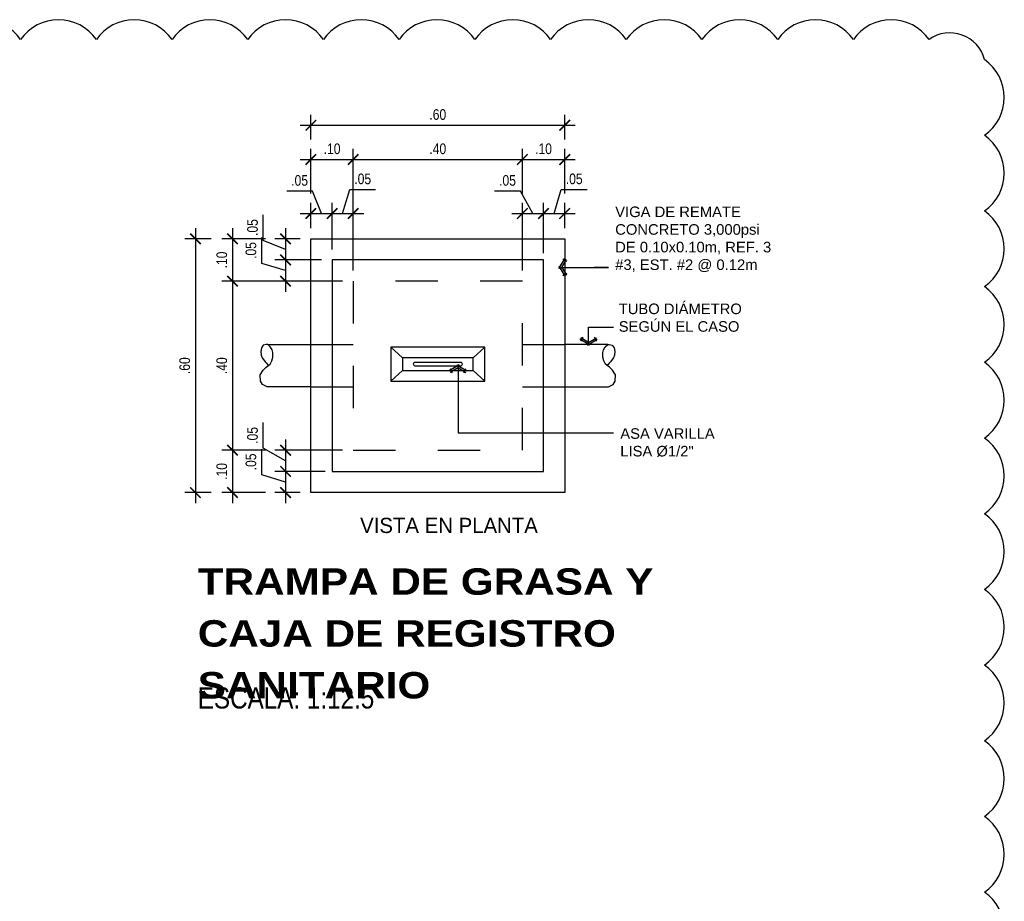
# Model space of a CAD drawing. Header units: metres. Extents: x 2 to 147, y 24 to 94.
# Tile 18 of 40: x 4.88 to 7.2, y 89.06 to 91.14. Entities that reach past the tile are written whole.
import ezdxf
from ezdxf.enums import TextEntityAlignment as Align

# ---------------------------------------------------------------- set-up
doc = ezdxf.new("R2010")
doc.units = ezdxf.units.M
doc.header["$MEASUREMENT"] = 0
doc.header["$PDMODE"] = 35
doc.linetypes.add('CONTINUA', pattern=[0])
doc.linetypes.add('HIDDEN', pattern=[0.375, 0.25, -0.125])
doc.layers.get('Defpoints').update_dxf_attribs({"color": 171})
for name, color, linetype in [('Cotas', 1, 'Continuous'), ('DET HIDRO', 6, 'Continuous'), ('TEXTOS', 2, 'Continuous'), ('TEXTOS HIDRO', 2, 'Continuous')]:
    doc.layers.add(name, color=color, linetype=linetype)
doc.styles.add('Architect Hand_2', font='ARIALN.TTF', dxfattribs={"height": 0.003953})
doc.styles.add('Arial Black_4', font='txt', dxfattribs={"height": 0.005})
doc.styles.add('COTAS', font='ARIALN.TTF')
doc.styles.add('TEXTO HIDROSANITARIO', font='arial.ttf')
doc.styles.add('TITULOS', font='txt')
doc.dimstyles.new('ESC-12.5', dxfattribs={"dimtxt": 0.025, "dimasz": 0.025, "dimexe": 0.025, "dimexo": 0.025, "dimgap": 0.0125, "dimtad": 1, "dimzin": 4, "dimdsep": 46, "dimtxsty": 'COTAS', "dimblk": 'ARCHTICK', "dimcen": 0.025, "dimdle": 0.025, "dimclrd": 1, "dimclre": 1, "dimclrt": 2, "dimazin": 0, "dimtfac": 0.75, "dimtmove": 1, "dimatfit": 3, "dimldrblk": 'FLE', "dimfxl": 0.1, "dimtvp": 1.5, "dimtfill": 1, "dimtolj": 1, "dimtzin": 0, "dimarcsym": 0})

# ---------------------------------------------------------------- blocks, each defined once
blk = doc.blocks.new('_ARCHTICK')
at = {"color": 0, "linetype": 'ByBlock', "const_width": 0.15}
blk.add_lwpolyline([(-0.5, -0.5), (0.5, 0.5)], dxfattribs=at)
blk = doc.blocks.new('*D61')
at = {"layer": 'Cotas', "color": 1, "lineweight": -2, "transparency": 16777216}
for p, q in [((5.5699, 90.7375), (5.5089, 90.7375)), ((5.591, 90.6848), (5.5699, 90.7375)), ((5.566, 90.6499), (5.566, 90.7098)), ((5.6161, 90.5999), (5.6161, 90.7098)), ((5.541, 90.6848), (5.6411, 90.6848))]:
    blk.add_line(p, q, dxfattribs=at)
at = {"layer": 'Defpoints', "color": 0, "transparency": 16777216}
for p in [(5.6161, 90.6848), (5.566, 90.6249), (5.6161, 90.5749)]:
    blk.add_point(p, dxfattribs=at)
at = {"layer": 'Cotas', "color": 1, "lineweight": -2, "transparency": 16777216, "xscale": 0.025, "yscale": 0.025, "zscale": 0.025, "rotation": 180}
blk.add_blockref('_ARCHTICK', (5.566, 90.6848), dxfattribs=at)
at = {"layer": 'Cotas', "color": 1, "lineweight": -2, "transparency": 16777216, "xscale": 0.025, "yscale": 0.025, "zscale": 0.025}
blk.add_blockref('_ARCHTICK', (5.6161, 90.6848), dxfattribs=at)
at = {"layer": 'Cotas', "color": 2, "transparency": 16777216, "insert": (5.5394, 90.7628), "char_height": 0.025, "attachment_point": 5, "style": 'COTAS', "bg_fill": 3, "box_fill_scale": 1.25, "bg_fill_color": 256, "bg_fill_true_color": 13158600, "bg_fill_transparency": 0}
blk.add_mtext('\\A1;.05', dxfattribs=at)
blk = doc.blocks.new('FLE')
at = {"linetype": 'Continuous'}
h = blk.add_hatch(color=2, dxfattribs=at)
h.paths.add_polyline_path([(-0.572, -0.617), (-0.422, -0.707), (0, 0), (-0.204, 0)])
h.paths.add_polyline_path([(-0.422, 0.707), (-0.572, 0.617), (-0.204, 0), (0, 0)])
at = {"color": 1, "linetype": 'Continuous'}
for p, q in [((0, 0), (-1, 0)), ((-0.309, 0.775), (-0.685, 0.55)), ((-0.204, 0), (-0.64, 0.731)), ((-0.204, 0), (-0.64, -0.731)), ((0.068, -0.113), (-0.49, 0.82)), ((0.068, 0.113), (-0.49, -0.82)), ((-0.685, -0.55), (-0.309, -0.775))]:
    blk.add_line(p, q, dxfattribs=at)
blk = doc.blocks.new('*D62')
at = {"layer": 'Cotas', "color": 1, "lineweight": -2, "transparency": 16777216}
for p, q in [((5.6411, 90.6848), (5.658, 90.7413)), ((5.658, 90.7413), (5.719, 90.7413)), ((5.6161, 90.5999), (5.6161, 90.7098)), ((5.6661, 90.5499), (5.6661, 90.7098)), ((5.5911, 90.6848), (5.6911, 90.6848))]:
    blk.add_line(p, q, dxfattribs=at)
at = {"layer": 'Defpoints', "color": 0, "transparency": 16777216}
for p in [(5.6661, 90.6848), (5.6161, 90.5749), (5.6661, 90.5249)]:
    blk.add_point(p, dxfattribs=at)
at = {"layer": 'Cotas', "color": 1, "lineweight": -2, "transparency": 16777216, "xscale": 0.025, "yscale": 0.025, "zscale": 0.025, "rotation": 180}
blk.add_blockref('_ARCHTICK', (5.6161, 90.6848), dxfattribs=at)
at = {"layer": 'Cotas', "color": 1, "lineweight": -2, "transparency": 16777216, "xscale": 0.025, "yscale": 0.025, "zscale": 0.025}
blk.add_blockref('_ARCHTICK', (5.6661, 90.6848), dxfattribs=at)
at = {"layer": 'Cotas', "color": 2, "transparency": 16777216, "insert": (5.6885, 90.7665), "char_height": 0.025, "attachment_point": 5, "style": 'COTAS', "bg_fill": 3, "box_fill_scale": 1.25, "bg_fill_color": 256, "bg_fill_true_color": 13158600, "bg_fill_transparency": 0}
blk.add_mtext('\\A1;.05', dxfattribs=at)
blk = doc.blocks.new('*D63')
at = {"layer": 'Cotas', "color": 1, "lineweight": -2, "transparency": 16777216}
for p, q in [((5.6661, 90.5499), (5.6661, 90.8374)), ((6.0658, 90.7348), (6.0658, 90.8374)), ((5.6411, 90.8124), (6.0908, 90.8124))]:
    blk.add_line(p, q, dxfattribs=at)
at = {"layer": 'Defpoints', "color": 0, "transparency": 16777216}
for p in [(6.0658, 90.8124), (6.0658, 90.7098), (5.6661, 90.5249)]:
    blk.add_point(p, dxfattribs=at)
at = {"layer": 'Cotas', "color": 1, "lineweight": -2, "transparency": 16777216, "xscale": 0.025, "yscale": 0.025, "zscale": 0.025, "rotation": 180}
blk.add_blockref('_ARCHTICK', (5.6661, 90.8124), dxfattribs=at)
at = {"layer": 'Cotas', "color": 1, "lineweight": -2, "transparency": 16777216, "xscale": 0.025, "yscale": 0.025, "zscale": 0.025}
blk.add_blockref('_ARCHTICK', (6.0658, 90.8124), dxfattribs=at)
at = {"layer": 'Cotas', "color": 2, "transparency": 16777216, "insert": (5.8659, 90.8376), "char_height": 0.025, "attachment_point": 5, "style": 'COTAS', "bg_fill": 3, "box_fill_scale": 1.25, "bg_fill_color": 256, "bg_fill_true_color": 13158600, "bg_fill_transparency": 0}
blk.add_mtext('\\A1;.40', dxfattribs=at)
blk = doc.blocks.new('*D64')
at = {"layer": 'Cotas', "color": 1, "lineweight": -2, "transparency": 16777216}
for p, q in [((5.566, 90.7323), (5.566, 90.8374)), ((5.6661, 90.7323), (5.6661, 90.8374)), ((5.541, 90.8124), (5.6911, 90.8124))]:
    blk.add_line(p, q, dxfattribs=at)
at = {"layer": 'Defpoints', "color": 0, "transparency": 16777216}
for p in [(5.6661, 90.8124), (5.566, 90.7073), (5.6661, 90.7073)]:
    blk.add_point(p, dxfattribs=at)
at = {"layer": 'Cotas', "color": 1, "lineweight": -2, "transparency": 16777216, "xscale": 0.025, "yscale": 0.025, "zscale": 0.025, "rotation": 180}
blk.add_blockref('_ARCHTICK', (5.566, 90.8124), dxfattribs=at)
at = {"layer": 'Cotas', "color": 1, "lineweight": -2, "transparency": 16777216, "xscale": 0.025, "yscale": 0.025, "zscale": 0.025}
blk.add_blockref('_ARCHTICK', (5.6661, 90.8124), dxfattribs=at)
at = {"layer": 'Cotas', "color": 2, "transparency": 16777216, "insert": (5.6161, 90.8376), "char_height": 0.025, "attachment_point": 5, "style": 'COTAS', "bg_fill": 3, "box_fill_scale": 1.25, "bg_fill_color": 256, "bg_fill_true_color": 13158600, "bg_fill_transparency": 0}
blk.add_mtext('\\A1;.10', dxfattribs=at)
blk = doc.blocks.new('*D65')
at = {"layer": 'Cotas', "color": 1, "lineweight": -2, "transparency": 16777216}
for p, q in [((5.4535, 90.621), (5.4535, 90.682)), ((5.5062, 90.6499), (5.5062, 90.5499)), ((5.5062, 90.5999), (5.4535, 90.621)), ((5.541, 90.6249), (5.4812, 90.6249)), ((5.5911, 90.5749), (5.4812, 90.5749))]:
    blk.add_line(p, q, dxfattribs=at)
at = {"layer": 'Defpoints', "color": 0, "transparency": 16777216}
for p in [(5.566, 90.6249), (5.5062, 90.5749), (5.6161, 90.5749)]:
    blk.add_point(p, dxfattribs=at)
at = {"layer": 'Cotas', "color": 1, "lineweight": -2, "transparency": 16777216, "xscale": 0.025, "yscale": 0.025, "zscale": 0.025}
for p, rotation in [((5.5062, 90.6249), 90), ((5.5062, 90.5749), 270)]:
    blk.add_blockref('_ARCHTICK', p, dxfattribs=dict(at, rotation=rotation))
at = {"layer": 'Cotas', "color": 2, "transparency": 16777216, "insert": (5.4282, 90.6515), "char_height": 0.025, "attachment_point": 5, "rotation": 90, "style": 'COTAS', "bg_fill": 3, "box_fill_scale": 1.25, "bg_fill_color": 256, "bg_fill_true_color": 13158600, "bg_fill_transparency": 0}
blk.add_mtext('\\A1;.05', dxfattribs=at)
blk = doc.blocks.new('*D66')
at = {"layer": 'Cotas', "color": 1, "lineweight": -2, "transparency": 16777216}
for p, q in [((5.3807, 90.5499), (5.3807, 90.1002)), ((5.6411, 90.5249), (5.3557, 90.5249)), ((5.4587, 90.1252), (5.3557, 90.1252))]:
    blk.add_line(p, q, dxfattribs=at)
at = {"layer": 'Defpoints', "color": 0, "transparency": 16777216}
for p in [(5.6661, 90.5249), (5.3807, 90.1252), (5.4837, 90.1252)]:
    blk.add_point(p, dxfattribs=at)
at = {"layer": 'Cotas', "color": 1, "lineweight": -2, "transparency": 16777216, "xscale": 0.025, "yscale": 0.025, "zscale": 0.025}
for p, rotation in [((5.3807, 90.5249), 90), ((5.3807, 90.1252), 270)]:
    blk.add_blockref('_ARCHTICK', p, dxfattribs=dict(at, rotation=rotation))
at = {"layer": 'Cotas', "color": 2, "transparency": 16777216, "insert": (5.3555, 90.325), "char_height": 0.025, "attachment_point": 5, "rotation": 90, "style": 'COTAS', "bg_fill": 3, "box_fill_scale": 1.25, "bg_fill_color": 256, "bg_fill_true_color": 13158600, "bg_fill_transparency": 0}
blk.add_mtext('\\A1;.40', dxfattribs=at)
blk = doc.blocks.new('*D67')
at = {"layer": 'Cotas', "color": 1, "lineweight": -2, "transparency": 16777216}
for p, q in [((5.4535, 90.1298), (5.4535, 90.1908)), ((5.5062, 90.1502), (5.5062, 90.0501)), ((5.5062, 90.1002), (5.4535, 90.1298)), ((5.6411, 90.1252), (5.4812, 90.1252)), ((5.5996, 90.0751), (5.4812, 90.0751))]:
    blk.add_line(p, q, dxfattribs=at)
at = {"layer": 'Defpoints', "color": 0, "transparency": 16777216}
for p in [(5.6661, 90.1252), (5.5062, 90.0751), (5.6246, 90.0751)]:
    blk.add_point(p, dxfattribs=at)
at = {"layer": 'Cotas', "color": 1, "lineweight": -2, "transparency": 16777216, "xscale": 0.025, "yscale": 0.025, "zscale": 0.025}
for p, rotation in [((5.5062, 90.1252), 90), ((5.5062, 90.0751), 270)]:
    blk.add_blockref('_ARCHTICK', p, dxfattribs=dict(at, rotation=rotation))
at = {"layer": 'Cotas', "color": 2, "transparency": 16777216, "insert": (5.4282, 90.1603), "char_height": 0.025, "attachment_point": 5, "rotation": 90, "style": 'COTAS', "bg_fill": 3, "box_fill_scale": 1.25, "bg_fill_color": 256, "bg_fill_true_color": 13158600, "bg_fill_transparency": 0}
blk.add_mtext('\\A1;.05', dxfattribs=at)
blk = doc.blocks.new('*D68')
at = {"layer": 'Cotas', "color": 1, "lineweight": -2, "transparency": 16777216}
for p, q in [((5.3807, 90.6499), (5.3807, 90.4999)), ((5.4587, 90.6249), (5.3557, 90.6249)), ((5.4587, 90.5249), (5.3557, 90.5249))]:
    blk.add_line(p, q, dxfattribs=at)
at = {"layer": 'Defpoints', "color": 0, "transparency": 16777216}
for p in [(5.4837, 90.6249), (5.3807, 90.5249), (5.4837, 90.5249)]:
    blk.add_point(p, dxfattribs=at)
at = {"layer": 'Cotas', "color": 1, "lineweight": -2, "transparency": 16777216, "xscale": 0.025, "yscale": 0.025, "zscale": 0.025}
for p, rotation in [((5.3807, 90.6249), 90), ((5.3807, 90.5249), 270)]:
    blk.add_blockref('_ARCHTICK', p, dxfattribs=dict(at, rotation=rotation))
at = {"layer": 'Cotas', "color": 2, "transparency": 16777216, "insert": (5.3555, 90.5749), "char_height": 0.025, "attachment_point": 5, "rotation": 90, "style": 'COTAS', "bg_fill": 3, "box_fill_scale": 1.25, "bg_fill_color": 256, "bg_fill_true_color": 13158600, "bg_fill_transparency": 0}
blk.add_mtext('\\A1;.10', dxfattribs=at)
blk = doc.blocks.new('*D69')
at = {"layer": 'Cotas', "color": 1, "lineweight": -2, "transparency": 16777216}
for p, q in [((5.3807, 90.1502), (5.3807, 90.0001)), ((5.4587, 90.1252), (5.3557, 90.1252)), ((5.4587, 90.0251), (5.3557, 90.0251))]:
    blk.add_line(p, q, dxfattribs=at)
at = {"layer": 'Defpoints', "color": 0, "transparency": 16777216}
for p in [(5.4837, 90.1252), (5.3807, 90.0251), (5.4837, 90.0251)]:
    blk.add_point(p, dxfattribs=at)
at = {"layer": 'Cotas', "color": 1, "lineweight": -2, "transparency": 16777216, "xscale": 0.025, "yscale": 0.025, "zscale": 0.025}
for p, rotation in [((5.3807, 90.1252), 90), ((5.3807, 90.0251), 270)]:
    blk.add_blockref('_ARCHTICK', p, dxfattribs=dict(at, rotation=rotation))
at = {"layer": 'Cotas', "color": 2, "transparency": 16777216, "insert": (5.3555, 90.0751), "char_height": 0.025, "attachment_point": 5, "rotation": 90, "style": 'COTAS', "bg_fill": 3, "box_fill_scale": 1.25, "bg_fill_color": 256, "bg_fill_true_color": 13158600, "bg_fill_transparency": 0}
blk.add_mtext('\\A1;.10', dxfattribs=at)
blk = doc.blocks.new('*D70')
at = {"layer": 'Cotas', "color": 1, "lineweight": -2, "transparency": 16777216}
for p, q in [((5.566, 90.8599), (5.566, 90.9183)), ((6.1659, 90.8599), (6.1659, 90.9183)), ((5.541, 90.8933), (6.1909, 90.8933))]:
    blk.add_line(p, q, dxfattribs=at)
at = {"layer": 'Defpoints', "color": 0, "transparency": 16777216}
for p in [(6.1659, 90.8933), (5.566, 90.8349), (6.1659, 90.8349)]:
    blk.add_point(p, dxfattribs=at)
at = {"layer": 'Cotas', "color": 1, "lineweight": -2, "transparency": 16777216, "xscale": 0.025, "yscale": 0.025, "zscale": 0.025, "rotation": 180}
blk.add_blockref('_ARCHTICK', (5.566, 90.8933), dxfattribs=at)
at = {"layer": 'Cotas', "color": 1, "lineweight": -2, "transparency": 16777216, "xscale": 0.025, "yscale": 0.025, "zscale": 0.025}
blk.add_blockref('_ARCHTICK', (6.1659, 90.8933), dxfattribs=at)
at = {"layer": 'Cotas', "color": 2, "transparency": 16777216, "insert": (5.8659, 90.9186), "char_height": 0.025, "attachment_point": 5, "style": 'COTAS', "bg_fill": 3, "box_fill_scale": 1.25, "bg_fill_color": 256, "bg_fill_true_color": 13158600, "bg_fill_transparency": 0}
blk.add_mtext('\\A1;.60', dxfattribs=at)
blk = doc.blocks.new('*D76')
at = {"layer": 'Cotas', "color": 1, "lineweight": -2, "transparency": 16777216}
for p, q in [((6.0612, 90.7375), (6.0002, 90.7375)), ((6.0908, 90.6848), (6.0612, 90.7375)), ((6.0658, 90.5499), (6.0658, 90.7098)), ((6.1158, 90.5913), (6.1158, 90.7098)), ((6.0408, 90.6848), (6.1408, 90.6848))]:
    blk.add_line(p, q, dxfattribs=at)
at = {"layer": 'Defpoints', "color": 0, "transparency": 16777216}
for p in [(6.1158, 90.6848), (6.1158, 90.5663), (6.0658, 90.5249)]:
    blk.add_point(p, dxfattribs=at)
at = {"layer": 'Cotas', "color": 1, "lineweight": -2, "transparency": 16777216, "xscale": 0.025, "yscale": 0.025, "zscale": 0.025, "rotation": 180}
blk.add_blockref('_ARCHTICK', (6.0658, 90.6848), dxfattribs=at)
at = {"layer": 'Cotas', "color": 1, "lineweight": -2, "transparency": 16777216, "xscale": 0.025, "yscale": 0.025, "zscale": 0.025}
blk.add_blockref('_ARCHTICK', (6.1158, 90.6848), dxfattribs=at)
at = {"layer": 'Cotas', "color": 2, "transparency": 16777216, "insert": (6.0307, 90.7628), "char_height": 0.025, "attachment_point": 5, "style": 'COTAS', "bg_fill": 3, "box_fill_scale": 1.25, "bg_fill_color": 256, "bg_fill_true_color": 13158600, "bg_fill_transparency": 0}
blk.add_mtext('\\A1;.05', dxfattribs=at)
blk = doc.blocks.new('*D77')
at = {"layer": 'Cotas', "color": 1, "lineweight": -2, "transparency": 16777216}
for p, q in [((6.1408, 90.6848), (6.1578, 90.7413)), ((6.1578, 90.7413), (6.2188, 90.7413)), ((6.1158, 90.5913), (6.1158, 90.7098)), ((6.1659, 90.6499), (6.1659, 90.7098)), ((6.0908, 90.6848), (6.1909, 90.6848))]:
    blk.add_line(p, q, dxfattribs=at)
at = {"layer": 'Defpoints', "color": 0, "transparency": 16777216}
for p in [(6.1659, 90.6848), (6.1659, 90.6249), (6.1158, 90.5663)]:
    blk.add_point(p, dxfattribs=at)
at = {"layer": 'Cotas', "color": 1, "lineweight": -2, "transparency": 16777216, "xscale": 0.025, "yscale": 0.025, "zscale": 0.025, "rotation": 180}
blk.add_blockref('_ARCHTICK', (6.1158, 90.6848), dxfattribs=at)
at = {"layer": 'Cotas', "color": 1, "lineweight": -2, "transparency": 16777216, "xscale": 0.025, "yscale": 0.025, "zscale": 0.025}
blk.add_blockref('_ARCHTICK', (6.1659, 90.6848), dxfattribs=at)
at = {"layer": 'Cotas', "color": 2, "transparency": 16777216, "insert": (6.1883, 90.7665), "char_height": 0.025, "attachment_point": 5, "style": 'COTAS', "bg_fill": 3, "box_fill_scale": 1.25, "bg_fill_color": 256, "bg_fill_true_color": 13158600, "bg_fill_transparency": 0}
blk.add_mtext('\\A1;.05', dxfattribs=at)
blk = doc.blocks.new('*D78')
at = {"layer": 'Cotas', "color": 1, "lineweight": -2, "transparency": 16777216}
for p, q in [((6.0658, 90.7323), (6.0658, 90.8374)), ((6.1659, 90.7323), (6.1659, 90.8374)), ((6.0408, 90.8124), (6.1909, 90.8124))]:
    blk.add_line(p, q, dxfattribs=at)
at = {"layer": 'Defpoints', "color": 0, "transparency": 16777216}
for p in [(6.1659, 90.8124), (6.0658, 90.7073), (6.1659, 90.7073)]:
    blk.add_point(p, dxfattribs=at)
at = {"layer": 'Cotas', "color": 1, "lineweight": -2, "transparency": 16777216, "xscale": 0.025, "yscale": 0.025, "zscale": 0.025, "rotation": 180}
blk.add_blockref('_ARCHTICK', (6.0658, 90.8124), dxfattribs=at)
at = {"layer": 'Cotas', "color": 1, "lineweight": -2, "transparency": 16777216, "xscale": 0.025, "yscale": 0.025, "zscale": 0.025}
blk.add_blockref('_ARCHTICK', (6.1659, 90.8124), dxfattribs=at)
at = {"layer": 'Cotas', "color": 2, "transparency": 16777216, "insert": (6.1158, 90.8376), "char_height": 0.025, "attachment_point": 5, "style": 'COTAS', "bg_fill": 3, "box_fill_scale": 1.25, "bg_fill_color": 256, "bg_fill_true_color": 13158600, "bg_fill_transparency": 0}
blk.add_mtext('\\A1;.10', dxfattribs=at)
blk = doc.blocks.new('*D48')
at = {"layer": 'Cotas', "color": 1, "lineweight": -2, "transparency": 16777216}
for p, q in [((5.4497, 90.0671), (5.4497, 90.1281)), ((5.5062, 90.1001), (5.5062, 90.0001)), ((5.5062, 90.0501), (5.4497, 90.0671)), ((5.5996, 90.0751), (5.4812, 90.0751)), ((5.541, 90.0251), (5.4812, 90.0251))]:
    blk.add_line(p, q, dxfattribs=at)
at = {"layer": 'Defpoints', "color": 0, "transparency": 16777216}
for p in [(5.6246, 90.0751), (5.5062, 90.0251), (5.566, 90.0251)]:
    blk.add_point(p, dxfattribs=at)
at = {"layer": 'Cotas', "color": 1, "lineweight": -2, "transparency": 16777216, "xscale": 0.025, "yscale": 0.025, "zscale": 0.025}
for p, rotation in [((5.5062, 90.0751), 90), ((5.5062, 90.0251), 270)]:
    blk.add_blockref('_ARCHTICK', p, dxfattribs=dict(at, rotation=rotation))
at = {"layer": 'Cotas', "color": 2, "transparency": 16777216, "insert": (5.4244, 90.0976), "char_height": 0.025, "attachment_point": 5, "rotation": 90, "style": 'COTAS', "bg_fill": 3, "box_fill_scale": 1.25, "bg_fill_color": 256, "bg_fill_true_color": 13158600, "bg_fill_transparency": 0}
blk.add_mtext('\\A1;.05', dxfattribs=at)
blk = doc.blocks.new('*D49')
at = {"layer": 'Cotas', "color": 1, "lineweight": -2, "transparency": 16777216}
for p, q in [((5.4497, 90.5668), (5.4497, 90.6278)), ((5.5062, 90.5999), (5.5062, 90.4999)), ((5.5062, 90.5499), (5.4497, 90.5668)), ((5.5911, 90.5749), (5.4812, 90.5749)), ((5.6411, 90.5249), (5.4812, 90.5249))]:
    blk.add_line(p, q, dxfattribs=at)
at = {"layer": 'Defpoints', "color": 0, "transparency": 16777216}
for p in [(5.6161, 90.5749), (5.5062, 90.5249), (5.6661, 90.5249)]:
    blk.add_point(p, dxfattribs=at)
at = {"layer": 'Cotas', "color": 1, "lineweight": -2, "transparency": 16777216, "xscale": 0.025, "yscale": 0.025, "zscale": 0.025}
for p, rotation in [((5.5062, 90.5749), 90), ((5.5062, 90.5249), 270)]:
    blk.add_blockref('_ARCHTICK', p, dxfattribs=dict(at, rotation=rotation))
at = {"layer": 'Cotas', "color": 2, "transparency": 16777216, "insert": (5.4244, 90.5973), "char_height": 0.025, "attachment_point": 5, "rotation": 90, "style": 'COTAS', "bg_fill": 3, "box_fill_scale": 1.25, "bg_fill_color": 256, "bg_fill_true_color": 13158600, "bg_fill_transparency": 0}
blk.add_mtext('\\A1;.05', dxfattribs=at)
blk = doc.blocks.new('*D50')
at = {"layer": 'Cotas', "color": 1, "lineweight": -2, "transparency": 16777216}
for p, q in [((5.2932, 90.6499), (5.2932, 90.0001)), ((5.3307, 90.6249), (5.2682, 90.6249)), ((5.3307, 90.0251), (5.2682, 90.0251))]:
    blk.add_line(p, q, dxfattribs=at)
at = {"layer": 'Defpoints', "color": 0, "transparency": 16777216}
for p in [(5.3557, 90.6249), (5.2932, 90.0251), (5.3557, 90.0251)]:
    blk.add_point(p, dxfattribs=at)
at = {"layer": 'Cotas', "color": 1, "lineweight": -2, "transparency": 16777216, "xscale": 0.025, "yscale": 0.025, "zscale": 0.025}
for p, rotation in [((5.2932, 90.6249), 90), ((5.2932, 90.0251), 270)]:
    blk.add_blockref('_ARCHTICK', p, dxfattribs=dict(at, rotation=rotation))
at = {"layer": 'Cotas', "color": 2, "transparency": 16777216, "insert": (5.2679, 90.325), "char_height": 0.025, "attachment_point": 5, "rotation": 90, "style": 'COTAS', "bg_fill": 3, "box_fill_scale": 1.25, "bg_fill_color": 256, "bg_fill_true_color": 13158600, "bg_fill_transparency": 0}
blk.add_mtext('\\A1;.60', dxfattribs=at)

msp = doc.modelspace()

# ---------------------------------------------------------------- linework, layer by layer
at = {"layer": 'DET HIDRO', "color": 2, "linetype": 'HIDDEN', "ltscale": 0.25}
for p, q in [((5.566, 90.3751), (5.6661, 90.3751)), ((6.0658, 90.3751), (6.1659, 90.3751)), ((5.566, 90.275), (5.6661, 90.275)), ((6.0658, 90.275), (6.1659, 90.275))]:
    msp.add_line(p, q, dxfattribs=at)
at = {"layer": 'DET HIDRO', "color": 1, "linetype": 'CONTINUA', "ltscale": 0.5}
for p, q in [((5.7823, 90.3439), (5.7549, 90.3692)), ((5.9496, 90.3439), (5.977, 90.3692)), ((5.7823, 90.314), (5.7549, 90.2887)), ((5.9496, 90.314), (5.977, 90.2887))]:
    msp.add_line(p, q, dxfattribs=at)
at = {"layer": 'DET HIDRO', "color": 4}
msp.add_lwpolyline([(5.566, 90.6249), (6.1659, 90.6249), (6.1659, 90.0251), (5.566, 90.0251)], close=True, dxfattribs=at)
at = {"layer": 'DET HIDRO', "color": 2, "linetype": 'HIDDEN', "ltscale": 0.25}
msp.add_lwpolyline([(5.6661, 90.1252), (6.0658, 90.1252), (6.0658, 90.5249), (5.6661, 90.5249), (5.6661, 90.1252)], dxfattribs=at)
at = {"layer": 'DET HIDRO', "color": 3}
msp.add_lwpolyline([(5.7549, 90.2887), (5.977, 90.2887), (5.977, 90.3692), (5.7549, 90.3692)], close=True, dxfattribs=at)
msp.add_lwpolyline([(6.1659, 90.2751), (6.2693, 90.2751), (6.2802, 90.2804), (6.2802, 90.2804), (6.2853, 90.2887), (6.2853, 90.2887), (6.2857, 90.3032), (6.2788, 90.3141), (6.2715, 90.3213), (6.2621, 90.3289), (6.2581, 90.3362), (6.2559, 90.3453), (6.256, 90.356), (6.2577, 90.3628), (6.2618, 90.37), (6.2675, 90.3751), (6.1659, 90.3751)], dxfattribs=at)
at = {"layer": 'DET HIDRO', "color": 1}
msp.add_lwpolyline([(6.2675, 90.3751), (6.2712, 90.3751), (6.2784, 90.3732), (6.2828, 90.3674), (6.2842, 90.3587), (6.2835, 90.35), (6.281, 90.3438), (6.2777, 90.3395), (6.2741, 90.3344), (6.2708, 90.3308), (6.2683, 90.3282), (6.2665, 90.3264)], dxfattribs=at)
at = {"layer": 'DET HIDRO', "color": 1, "linetype": 'CONTINUA'}
msp.add_lwpolyline([(5.7823, 90.314), (5.9496, 90.314), (5.9496, 90.3439), (5.7823, 90.3439)], close=True, dxfattribs=at)
at = {"layer": 'DET HIDRO', "color": 3}
msp.add_lwpolyline([(5.8079, 90.329), (5.8079, 90.329, 0.414214), (5.8118, 90.325), (5.9201, 90.325, 0.414214), (5.924, 90.329), (5.924, 90.329, 0.414214), (5.9201, 90.3329), (5.8118, 90.3329, 0.414214)], format="xyb", close=True, dxfattribs=at)
at = {"layer": 'TEXTOS', "lineweight": 9}
msp.add_line((5.2984, 89.607), (6.626, 89.607), dxfattribs=at)

# ---------------------------------------------------------------- texts
at = {"layer": 'TEXTOS', "lineweight": 9, "insert": (5.2986, 89.8461), "char_height": 0.0625, "width": 1.36032, "attachment_point": 1, "line_spacing_factor": 1.176471, "style": 'Arial Black_4', "bg_fill": 3, "box_fill_scale": 1.25, "bg_fill_color": 0, "bg_fill_transparency": 0}
msp.add_mtext('\\pt0.375,0.75;TRAMPA DE GRASA Y CAJA DE REGISTRO SANITARIO', dxfattribs=at)
at = {"layer": 'TEXTOS', "lineweight": 9, "insert": (5.2987, 89.5647), "char_height": 0.05, "width": 0.418074, "attachment_point": 1, "line_spacing_factor": 1.046694, "style": 'Architect Hand_2'}
msp.add_mtext('ESCALA: 1:12.5', dxfattribs=at)
at = {"layer": 'TEXTOS HIDRO', "style": 'TITULOS'}
msp.add_text('VISTA EN PLANTA', height=0.035997, dxfattribs=at).set_placement((5.8924, 89.9475), align=Align.MIDDLE_CENTER)
at = {"layer": 'TEXTOS HIDRO', "insert": (6.2935, 90.4049), "char_height": 0.025, "width": 0.334993, "attachment_point": 7, "style": 'TEXTO HIDROSANITARIO', "bg_fill": 3, "box_fill_scale": 1.1, "bg_fill_color": 256, "bg_fill_true_color": 13158600, "bg_fill_transparency": 9161100}
msp.add_mtext('TUBO DIÁMETRO SEGÚN EL CASO', dxfattribs=at)

# ---------------------------------------------------------------- leaders
at = {"layer": 'TEXTOS HIDRO', "annotation_type": 0, "has_hookline": 1, "hookline_direction": 0}
for points, text_width in [([(6.1538, 90.5574), (6.269, 90.5574), (6.2352, 90.5574)], 0.3645), ([(5.9137, 90.325), (5.9137, 90.166), (6.281, 90.166)], 0.2233)]:
    msp.add_leader(points, dimstyle='ESC-12.5', override={"dimgap": 0.05, "dimtad": 0}, dxfattribs=dict(at, text_width=text_width))
at = {"layer": 'TEXTOS HIDRO'}
msp.add_leader([(6.2224, 90.3751), (6.2224, 90.4162), (6.281, 90.4162)], dimstyle='ESC-12.5', override={"dimgap": 0.05, "dimtad": 0}, dxfattribs=at)

# ---------------------------------------------------------------- next in the draw order: texts
at = {"layer": 'TEXTOS HIDRO', "char_height": 0.025, "style": 'TEXTO HIDROSANITARIO', "bg_fill": 3, "box_fill_scale": 1.1, "bg_fill_color": 256, "bg_fill_true_color": 13158600, "bg_fill_transparency": 2354388}
for s, insert, width, attachment_point in [('VIGA DE REMATE CONCRETO 3,000psi DE 0.10x0.10m, REF. 3 #3, EST. #2 @ 0.12m', (6.2852, 90.5462), 0.393691, 7), ('ASA VARILLA LISA %%C1/2"', (6.2972, 90.1772), 0.253563, 1)]:
    msp.add_mtext(s, dxfattribs=dict(at, insert=insert, width=width, attachment_point=attachment_point))

# ---------------------------------------------------------------- next in the draw order: dimensions: what is measured, and where the dimension line sits
at = {"layer": 'Cotas'}
dim = msp.add_linear_dim(base=(5.6161, 90.6848), p1=(5.566, 90.6249), p2=(5.6161, 90.5749), dimstyle='ESC-12.5', dxfattribs=at)
dim.commit()
dim.dimension.update_dxf_attribs({"geometry": '*D61', "text_midpoint": (5.5574, 90.7375), "dimtype": 160})

# ---------------------------------------------------------------- next in the draw order: dimensions: what is measured, and where the dimension line sits
dim = msp.add_linear_dim(base=(5.6661, 90.6848), p1=(5.6161, 90.5749), p2=(5.6661, 90.5249), dimstyle='ESC-12.5', dxfattribs=at)
dim.commit()
dim.dimension.update_dxf_attribs({"geometry": '*D62', "text_midpoint": (5.6705, 90.7665)})

# ---------------------------------------------------------------- next in the draw order: dimensions: what is measured, and where the dimension line sits
dim = msp.add_linear_dim(base=(6.0658, 90.8124), p1=(5.6661, 90.5249), p2=(6.0658, 90.7098), dimstyle='ESC-12.5', dxfattribs=at)
dim.commit()
dim.dimension.update_dxf_attribs({"geometry": '*D63', "text_midpoint": (5.8659, 90.8376)})
dim = msp.add_linear_dim(base=(5.5062, 90.5749), p1=(5.566, 90.6249), p2=(5.6161, 90.5749), angle=270, dimstyle='ESC-12.5', dxfattribs=at)
dim.commit()
dim.dimension.update_dxf_attribs({"geometry": '*D65', "text_midpoint": (5.4535, 90.6335), "dimtype": 160})

# ---------------------------------------------------------------- next in the draw order: dimensions: what is measured, and where the dimension line sits
dim = msp.add_linear_dim(base=(5.6661, 90.8124), p1=(5.566, 90.7073), p2=(5.6661, 90.7073), dimstyle='ESC-12.5', dxfattribs=at)
dim.commit()
dim.dimension.update_dxf_attribs({"geometry": '*D64', "text_midpoint": (5.6161, 90.8376)})
dim = msp.add_linear_dim(base=(5.3807, 90.1252), p1=(5.6661, 90.5249), p2=(5.4837, 90.1252), angle=270, dimstyle='ESC-12.5', dxfattribs=at)
dim.commit()
dim.dimension.update_dxf_attribs({"geometry": '*D66', "text_midpoint": (5.3555, 90.325)})

# ---------------------------------------------------------------- next in the draw order: linework, layer by layer
at = {"layer": 'DET HIDRO', "color": 3}
msp.add_lwpolyline([(5.566, 90.2751), (5.4626, 90.2751), (5.4516, 90.2804), (5.4516, 90.2804), (5.4466, 90.2887), (5.4466, 90.2887), (5.4462, 90.3032), (5.4531, 90.3141), (5.4604, 90.3213), (5.4698, 90.3289), (5.4738, 90.3362), (5.476, 90.3453), (5.4759, 90.356), (5.4742, 90.3628), (5.4701, 90.37), (5.4644, 90.3751), (5.566, 90.3751)], dxfattribs=at)
at = {"layer": 'DET HIDRO', "color": 1}
msp.add_lwpolyline([(5.4644, 90.3751), (5.4607, 90.3751), (5.4535, 90.3732), (5.4491, 90.3674), (5.4477, 90.3587), (5.4484, 90.35), (5.4509, 90.3438), (5.4542, 90.3395), (5.4578, 90.3344), (5.4611, 90.3308), (5.4636, 90.3282), (5.4654, 90.3264)], dxfattribs=at)

# ---------------------------------------------------------------- next in the draw order: dimensions: what is measured, and where the dimension line sits
at = {"layer": 'Cotas'}
dim = msp.add_linear_dim(base=(6.1659, 90.8933), p1=(5.566, 90.8349), p2=(6.1659, 90.8349), dimstyle='ESC-12.5', dxfattribs=at)
dim.commit()
dim.dimension.update_dxf_attribs({"geometry": '*D70', "text_midpoint": (5.8659, 90.9186)})
dim = msp.add_linear_dim(base=(5.3807, 90.5249), p1=(5.4837, 90.6249), p2=(5.4837, 90.5249), angle=270, dimstyle='ESC-12.5', dxfattribs=at)
dim.commit()
dim.dimension.update_dxf_attribs({"geometry": '*D68', "text_midpoint": (5.3555, 90.5749)})
dim = msp.add_linear_dim(base=(5.5062, 90.0751), p1=(5.6661, 90.1252), p2=(5.6246, 90.0751), angle=270, dimstyle='ESC-12.5', dxfattribs=at)
dim.commit()
dim.dimension.update_dxf_attribs({"geometry": '*D67', "text_midpoint": (5.4535, 90.1423), "dimtype": 160})

# ---------------------------------------------------------------- next in the draw order: linework, layer by layer
at = {"layer": 'DET HIDRO', "color": 3}
msp.add_lwpolyline([(5.6161, 90.0751), (6.1158, 90.0751), (6.1158, 90.5749), (5.6161, 90.5749)], close=True, dxfattribs=at)

# ---------------------------------------------------------------- next in the draw order: dimensions: what is measured, and where the dimension line sits
at = {"layer": 'Cotas'}
dim = msp.add_linear_dim(base=(5.3807, 90.0251), p1=(5.4837, 90.1252), p2=(5.4837, 90.0251), angle=270, dimstyle='ESC-12.5', dxfattribs=at)
dim.commit()
dim.dimension.update_dxf_attribs({"geometry": '*D69', "text_midpoint": (5.3555, 90.0751)})

# ---------------------------------------------------------------- next in the draw order: dimensions: what is measured, and where the dimension line sits
dim = msp.add_linear_dim(base=(6.1158, 90.6848), p1=(6.0658, 90.5249), p2=(6.1158, 90.5663), dimstyle='ESC-12.5', dxfattribs=at)
dim.commit()
dim.dimension.update_dxf_attribs({"geometry": '*D76', "text_midpoint": (6.0487, 90.7375), "dimtype": 160})
for base, p1, p2, angle, picture, middle in [((5.2932, 90.0251), (5.3557, 90.6249), (5.3557, 90.0251), 90, '*D50', (5.2679, 90.325)), ((5.5062, 90.5249), (5.6161, 90.5749), (5.6661, 90.5249), 270, '*D49', (5.4244, 90.5793)), ((5.5062, 90.0251), (5.6246, 90.0751), (5.566, 90.0251), 270, '*D48', (5.4244, 90.0796))]:
    dim = msp.add_linear_dim(base=base, p1=p1, p2=p2, angle=angle, dimstyle='ESC-12.5', dxfattribs=at)
    dim.commit()
    dim.dimension.update_dxf_attribs({"geometry": picture, "text_midpoint": middle})

# ---------------------------------------------------------------- next in the draw order: dimensions: what is measured, and where the dimension line sits
dim = msp.add_linear_dim(base=(6.1659, 90.6848), p1=(6.1158, 90.5663), p2=(6.1659, 90.6249), dimstyle='ESC-12.5', dxfattribs=at)
dim.commit()
dim.dimension.update_dxf_attribs({"geometry": '*D77', "text_midpoint": (6.1703, 90.7665)})

# ---------------------------------------------------------------- next in the draw order: dimensions: what is measured, and where the dimension line sits
dim = msp.add_linear_dim(base=(6.1659, 90.8124), p1=(6.0658, 90.7073), p2=(6.1659, 90.7073), dimstyle='ESC-12.5', dxfattribs=at)
dim.commit()
dim.dimension.update_dxf_attribs({"geometry": '*D78', "text_midpoint": (6.1158, 90.8376)})

# ---------------------------------------------------------------- next in the draw order: linework, layer by layer
at = {"layer": 'Defpoints'}
msp.add_lwpolyline([(7.1582, 88.9017, 0.520567), (7.1582, 89.0806, 0.520567), (7.1582, 89.2595, 0.520567), (7.1582, 89.4384, 0.520567), (7.1582, 89.6173, 0.520567), (7.1582, 89.7963, 0.520567), (7.1582, 89.9752, 0.520567), (7.1582, 90.1541, 0.520567), (7.1582, 90.333, 0.520567), (7.1582, 90.5119, 0.520567), (7.1582, 90.6908, 0.520567), (7.1582, 90.8697, 0.520567), (7.1582, 91.0486, 0.520567), (7.027, 91.0963, 0.520567), (6.8481, 91.0963, 0.520567), (6.6692, 91.0963, 0.520567), (6.4903, 91.0963, 0.520567), (6.3113, 91.0963, 0.520567), (6.1324, 91.0963, 0.520567), (5.9535, 91.0963, 0.520567), (5.7746, 91.0963, 0.520567), (5.5957, 91.0963, 0.520567), (5.4168, 91.0963, 0.520567), (5.2379, 91.0963, 0.520567), (5.059, 91.0963, 0.520567), (4.8801, 91.0963, 0.520567), (4.7012, 91.0963, 0.520567)], format="xyb", dxfattribs=at)

doc.saveas('drawing.dxf')
